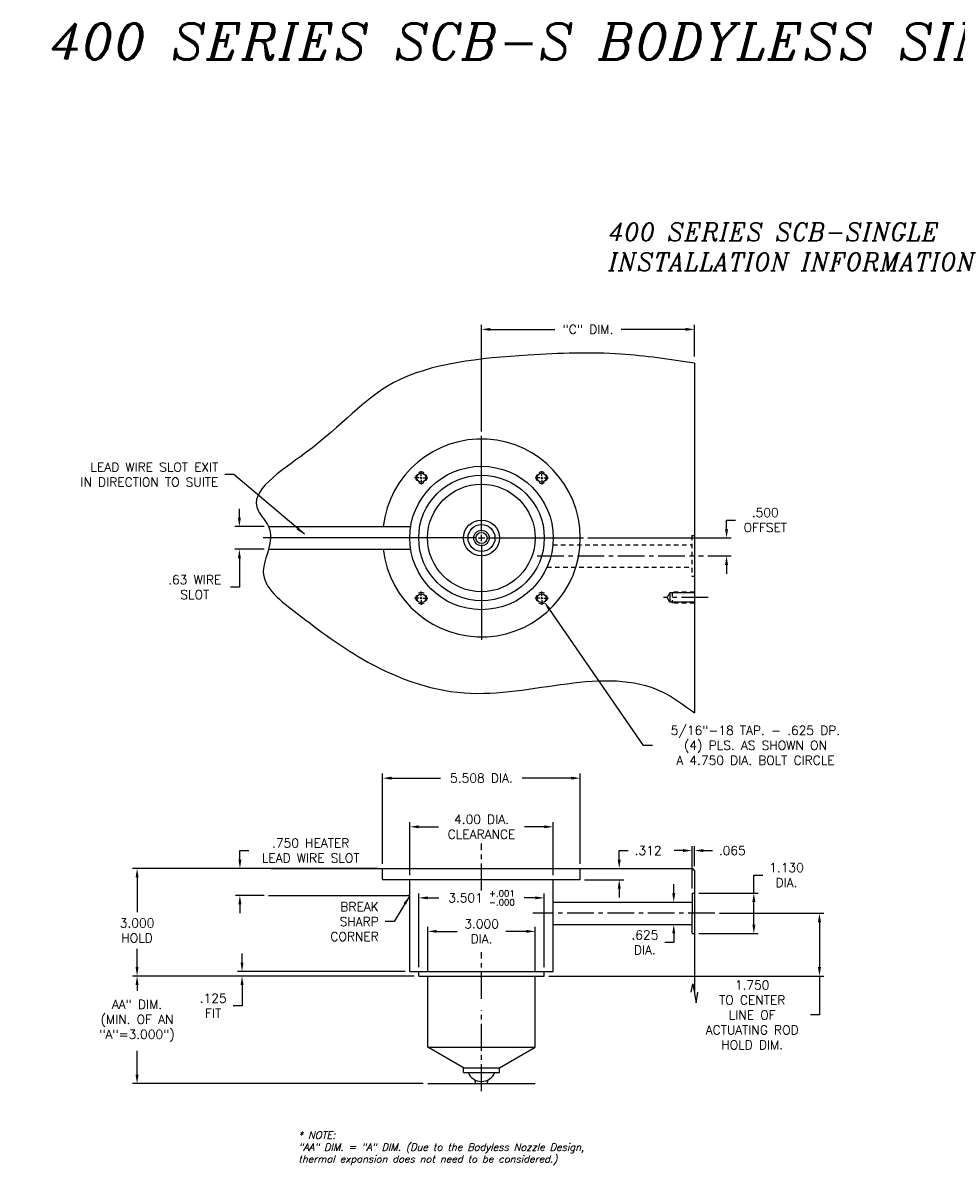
# Model space of a CAD drawing. Extents: x -29 to 83, y 156 to 191.
# Tile 4 of 6: x 1 to 27, y 159 to 191. Entities that reach past the tile are written whole.
import ezdxf

# ---------------------------------------------------------------- set-up
doc = ezdxf.new("R2010")
doc.units = 0
doc.header["$MEASUREMENT"] = 0
doc.linetypes.add('CENTER2', pattern=[1.125, 0.75, -0.125, 0.125, -0.125])
doc.linetypes.add('HIDDEN2', pattern=[0.1875, 0.125, -0.0625])
doc.layers.get('DEFPOINTS').update_dxf_attribs({"linetype": 'CONTINUOUS'})
for name, color, linetype in [('DIMENSIONS', 4, 'CONTINUOUS'), ('NP_SHAPE_SOLID', 6, 'CONTINUOUS'), ('SCV200_BORE_CENTER', 22, 'CENTER2'), ('SCV200_BORE_HIDDEN', 10, 'HIDDEN2'), ('SCV200_BORE_SOLID', 1, 'CONTINUOUS'), ('SCV200_BORE_TAPS_SOLID', 1, 'CONTINUOUS'), ('SCV400_BORE_SOLID', 1, 'CONTINUOUS'), ('TAP', 1, 'CONTINUOUS'), ('TAP_HIDDEN', 1, 'HIDDEN2')]:
    doc.layers.add(name, color=color, linetype=linetype)
doc.styles.add('ITALIC', font='italic.shx')
doc.styles.add('ROMANS', font='romans.shx')
doc.dimstyles.new('CATALOG', dxfattribs={"dimscale": 2, "dimtxt": 0.125, "dimasz": 0.125, "dimexe": 0.0625, "dimexo": 0.0625, "dimgap": 0.09, "dimtad": 0, "dimtih": 1, "dimtoh": 1, "dimdec": 3, "dimzin": 4, "dimdsep": 46, "dimtxsty": 'ROMANS', "dimcen": 0, "dimclrd": 256, "dimclre": 256, "dimclrt": 256, "dimadec": 0, "dimazin": 0, "dimtfac": 0.7, "dimtdec": 3, "dimtofl": 0, "dimtmove": 0, "dimatfit": 3, "dimfxl": 1, "dimtolj": 1, "dimtzin": 4, "dimlwd": -1, "dimlwe": -1, "dimarcsym": 0})

# ---------------------------------------------------------------- blocks, each defined once
blk = doc.blocks.new('*D30')
at = {"layer": 'DEFPOINTS', "color": 0}
for p in [(8.031, 177.016), (7.219, 176.386), (8.031, 176.386)]:
    blk.add_point(p, dxfattribs=at)
at = {"layer": 'DIMENSIONS'}
for p, q in [((7.219, 177.266), (7.219, 177.516)), ((7.906, 177.016), (7.094, 177.016)), ((7.906, 176.386), (7.094, 176.386)), ((7.219, 176.136), (7.219, 175.327)), ((7.219, 175.327), (6.969, 175.327))]:
    blk.add_line(p, q, dxfattribs=at)
for points in [[(7.177, 177.266), (7.26, 177.266), (7.219, 177.016)], [(7.177, 176.136), (7.26, 176.136), (7.219, 176.386)]]:
    blk.add_solid(points, dxfattribs=at)
at = {"layer": 'DIMENSIONS', "insert": (5.973, 175.327), "char_height": 0.25, "attachment_point": 5, "style": 'ROMANS'}
blk.add_mtext('\\A1;.63 WIRE\\PSLOT', dxfattribs=at)
blk = doc.blocks.new('*D31')
at = {"layer": 'DEFPOINTS', "color": 0}
for p in [(20.479, 166.234), (15.719, 164.484), (23.392, 164.484)]:
    blk.add_point(p, dxfattribs=at)
at = {"layer": 'DIMENSIONS'}
for p, q in [((20.604, 166.234), (23.517, 166.234)), ((23.392, 165.984), (23.392, 164.734)), ((15.844, 164.484), (23.517, 164.484)), ((23.392, 164.484), (23.392, 163.399)), ((23.392, 163.399), (23.142, 163.399))]:
    blk.add_line(p, q, dxfattribs=at)
for points in [[(23.35, 165.984), (23.434, 165.984), (23.392, 166.234)], [(23.35, 164.734), (23.434, 164.734), (23.392, 164.484)]]:
    blk.add_solid(points, dxfattribs=at)
at = {"layer": 'DIMENSIONS', "insert": (21.516, 163.399), "char_height": 0.25, "attachment_point": 5, "style": 'ROMANS'}
blk.add_mtext('\\A1;1.750 \\PTO CENTER\\PLINE OF\\PACTUATING ROD\\PHOLD DIM.', dxfattribs=at)
blk = doc.blocks.new('*D32')
at = {"layer": 'DEFPOINTS', "color": 0}
for p in [(4.365, 164.484), (12.218, 164.484), (12.468, 161.484)]:
    blk.add_point(p, dxfattribs=at)
at = {"layer": 'DIMENSIONS'}
for p, q in [((12.093, 164.484), (4.24, 164.484)), ((4.365, 164.234), (4.365, 164.069)), ((4.365, 161.734), (4.365, 162.399)), ((12.343, 161.484), (4.24, 161.484))]:
    blk.add_line(p, q, dxfattribs=at)
for points in [[(4.324, 164.234), (4.407, 164.234), (4.365, 164.484)], [(4.324, 161.734), (4.407, 161.734), (4.365, 161.484)]]:
    blk.add_solid(points, dxfattribs=at)
at = {"layer": 'DIMENSIONS', "insert": (4.365, 163.234), "char_height": 0.25, "attachment_point": 5, "style": 'ROMANS'}
blk.add_mtext('\\A1;AA" DIM.\\P(MIN. OF AN\\P"A"=3.000")', dxfattribs=at)
blk = doc.blocks.new('*D33')
at = {"layer": 'DEFPOINTS', "color": 0}
for p in [(7.292, 164.609), (11.969, 164.609), (12.218, 164.484)]:
    blk.add_point(p, dxfattribs=at)
at = {"layer": 'DIMENSIONS'}
for p, q in [((7.292, 164.859), (7.292, 165.109)), ((11.844, 164.609), (7.167, 164.609)), ((12.093, 164.484), (7.167, 164.484)), ((7.292, 164.234), (7.292, 163.657)), ((7.292, 163.657), (7.042, 163.657))]:
    blk.add_line(p, q, dxfattribs=at)
for points in [[(7.251, 164.859), (7.334, 164.859), (7.292, 164.609)], [(7.251, 164.234), (7.334, 164.234), (7.292, 164.484)]]:
    blk.add_solid(points, dxfattribs=at)
at = {"layer": 'DIMENSIONS', "insert": (6.487, 163.657), "char_height": 0.25, "attachment_point": 5, "style": 'ROMANS'}
blk.add_mtext('\\A1;.125 \\PFIT', dxfattribs=at)
blk = doc.blocks.new('*D34')
at = {"layer": 'DEFPOINTS', "color": 0}
for p in [(11.203, 167.484), (4.365, 164.484), (12.218, 164.484)]:
    blk.add_point(p, dxfattribs=at)
at = {"layer": 'DIMENSIONS'}
for p, q in [((11.078, 167.484), (4.24, 167.484)), ((4.365, 167.234), (4.365, 166.268)), ((4.365, 164.734), (4.365, 165.242)), ((12.093, 164.484), (4.24, 164.484))]:
    blk.add_line(p, q, dxfattribs=at)
for points in [[(4.324, 167.234), (4.407, 167.234), (4.365, 167.484)], [(4.324, 164.734), (4.407, 164.734), (4.365, 164.484)]]:
    blk.add_solid(points, dxfattribs=at)
at = {"layer": 'DIMENSIONS', "insert": (4.365, 165.755), "char_height": 0.25, "attachment_point": 5, "style": 'ROMANS'}
blk.add_mtext('\\A1;3.000 \\PHOLD', dxfattribs=at)
blk = doc.blocks.new('*D35')
at = {"layer": 'DEFPOINTS', "color": 0}
for p in [(8.094, 167.484), (7.233, 166.734), (8.031, 166.734)]:
    blk.add_point(p, dxfattribs=at)
at = {"layer": 'DIMENSIONS'}
for p, q in [((7.233, 167.734), (7.233, 167.984)), ((7.233, 167.984), (7.483, 167.984)), ((7.969, 167.484), (7.108, 167.484)), ((7.906, 166.734), (7.108, 166.734)), ((7.233, 166.484), (7.233, 166.234))]:
    blk.add_line(p, q, dxfattribs=at)
for points in [[(7.191, 167.734), (7.275, 167.734), (7.233, 167.484)], [(7.191, 166.484), (7.275, 166.484), (7.233, 166.734)]]:
    blk.add_solid(points, dxfattribs=at)
at = {"layer": 'DIMENSIONS', "insert": (9.205, 167.984), "char_height": 0.25, "attachment_point": 5, "style": 'ROMANS'}
blk.add_mtext('\\A1;.750 HEATER\\PLEAD WIRE SLOT', dxfattribs=at)
blk = doc.blocks.new('*D36')
at = {"layer": 'DEFPOINTS', "color": 0}
for p in [(16.72, 170.003), (11.212, 167.484), (16.72, 167.484)]:
    blk.add_point(p, dxfattribs=at)
at = {"layer": 'DIMENSIONS'}
for p, q in [((11.212, 167.609), (11.212, 170.128)), ((16.72, 167.609), (16.72, 170.128)), ((11.462, 170.003), (12.828, 170.003)), ((16.47, 170.003), (15.104, 170.003))]:
    blk.add_line(p, q, dxfattribs=at)
for points in [[(11.462, 170.044), (11.462, 169.961), (11.212, 170.003)], [(16.47, 170.044), (16.47, 169.961), (16.72, 170.003)]]:
    blk.add_solid(points, dxfattribs=at)
at = {"layer": 'DIMENSIONS', "insert": (13.966, 170.003), "char_height": 0.25, "attachment_point": 5, "style": 'ROMANS'}
blk.add_mtext('\\A1;5.508 DIA.', dxfattribs=at)
blk = doc.blocks.new('*D37')
at = {"layer": 'DEFPOINTS', "color": 0}
for p in [(19.906, 167.983), (19.906, 167.422), (19.841, 166.799)]:
    blk.add_point(p, dxfattribs=at)
at = {"layer": 'DIMENSIONS'}
for p, q in [((19.591, 167.983), (19.341, 167.983)), ((19.841, 166.924), (19.841, 168.108)), ((19.906, 167.547), (19.906, 168.108)), ((20.156, 167.983), (20.406, 167.983))]:
    blk.add_line(p, q, dxfattribs=at)
for points in [[(19.591, 168.025), (19.591, 167.942), (19.841, 167.983)], [(20.156, 168.025), (20.156, 167.942), (19.906, 167.983)]]:
    blk.add_solid(points, dxfattribs=at)
at = {"layer": 'DIMENSIONS', "insert": (20.961, 167.983), "char_height": 0.25, "attachment_point": 5, "style": 'ROMANS'}
blk.add_mtext('\\A1;.065 ', dxfattribs=at)
blk = doc.blocks.new('*D38')
at = {"layer": 'DEFPOINTS', "color": 0}
for p in [(16.723, 167.484), (17.809, 167.484), (16.72, 167.172)]:
    blk.add_point(p, dxfattribs=at)
at = {"layer": 'DIMENSIONS'}
for p, q in [((17.809, 167.734), (17.809, 167.984)), ((17.809, 167.984), (18.059, 167.984)), ((16.848, 167.484), (17.934, 167.484)), ((16.845, 167.172), (17.934, 167.172)), ((17.809, 166.922), (17.809, 166.672))]:
    blk.add_line(p, q, dxfattribs=at)
for points in [[(17.767, 167.734), (17.851, 167.734), (17.809, 167.484)], [(17.767, 166.922), (17.851, 166.922), (17.809, 167.172)]]:
    blk.add_solid(points, dxfattribs=at)
at = {"layer": 'DIMENSIONS', "insert": (18.614, 167.984), "char_height": 0.25, "attachment_point": 5, "style": 'ROMANS'}
blk.add_mtext('\\A1;.312 ', dxfattribs=at)
blk = doc.blocks.new('*D39')
at = {"layer": 'DEFPOINTS', "color": 0}
for p in [(18.545, 166.547), (19.329, 166.547), (18.545, 165.922)]:
    blk.add_point(p, dxfattribs=at)
at = {"layer": 'DIMENSIONS'}
for p, q in [((19.329, 166.797), (19.329, 167.047)), ((18.67, 166.547), (19.454, 166.547)), ((18.67, 165.922), (19.454, 165.922)), ((19.329, 165.672), (19.329, 165.422)), ((19.329, 165.422), (19.079, 165.422))]:
    blk.add_line(p, q, dxfattribs=at)
for points in [[(19.288, 166.797), (19.371, 166.797), (19.329, 166.547)], [(19.288, 165.672), (19.371, 165.672), (19.329, 165.922)]]:
    blk.add_solid(points, dxfattribs=at)
at = {"layer": 'DIMENSIONS', "insert": (18.524, 165.422), "char_height": 0.25, "attachment_point": 5, "style": 'ROMANS'}
blk.add_mtext('\\A1;.625 \\PDIA.', dxfattribs=at)
blk = doc.blocks.new('*D40')
at = {"layer": 'DEFPOINTS', "color": 0}
for p in [(15.969, 168.646), (11.969, 167.172), (15.969, 167.172)]:
    blk.add_point(p, dxfattribs=at)
at = {"layer": 'DIMENSIONS'}
for p, q in [((11.969, 167.297), (11.969, 168.771)), ((12.219, 168.646), (12.771, 168.646)), ((15.719, 168.646), (15.167, 168.646)), ((15.969, 167.297), (15.969, 168.771))]:
    blk.add_line(p, q, dxfattribs=at)
for points in [[(12.219, 168.688), (12.219, 168.605), (11.969, 168.646)], [(15.719, 168.688), (15.719, 168.605), (15.969, 168.646)]]:
    blk.add_solid(points, dxfattribs=at)
at = {"layer": 'DIMENSIONS', "insert": (13.969, 168.646), "char_height": 0.25, "attachment_point": 5, "style": 'ROMANS'}
blk.add_mtext('\\A1;4.00 DIA.\\PCLEARANCE', dxfattribs=at)
blk = doc.blocks.new('*D41')
at = {"layer": 'DEFPOINTS', "color": 0}
for p in [(19.906, 166.799), (19.906, 165.669), (21.562, 165.669)]:
    blk.add_point(p, dxfattribs=at)
at = {"layer": 'DIMENSIONS'}
for p, q in [((21.562, 166.799), (21.562, 167.299)), ((21.562, 167.299), (21.812, 167.299)), ((20.031, 166.799), (21.687, 166.799)), ((21.562, 165.919), (21.562, 166.549)), ((20.031, 165.669), (21.687, 165.669))]:
    blk.add_line(p, q, dxfattribs=at)
for points in [[(21.521, 166.549), (21.604, 166.549), (21.562, 166.799)], [(21.521, 165.919), (21.604, 165.919), (21.562, 165.669)]]:
    blk.add_solid(points, dxfattribs=at)
at = {"layer": 'DIMENSIONS', "insert": (22.474, 167.299), "char_height": 0.25, "attachment_point": 5, "style": 'ROMANS'}
blk.add_mtext('\\A1;1.130 \\PDIA.', dxfattribs=at)
blk = doc.blocks.new('*D42')
at = {"layer": 'DEFPOINTS', "color": 0}
for p in [(15.648, 175.021), (15.719, 174.919)]:
    blk.add_point(p, dxfattribs=at)
at = {"layer": 'DIMENSIONS'}
for p, q in [((18.488, 170.918), (15.862, 174.713)), ((18.738, 170.918), (18.488, 170.918))]:
    blk.add_line(p, q, dxfattribs=at)
blk.add_solid([(15.896, 174.737), (15.827, 174.689), (15.719, 174.919)], dxfattribs=at)
at = {"layer": 'DIMENSIONS', "insert": (21.608, 170.918), "char_height": 0.25, "attachment_point": 5, "style": 'ROMANS'}
blk.add_mtext('\\A1;5/16"-18 TAP. - .625 DP.\\P(4) PLS. AS SHOWN ON\\PA 4.750 DIA. BOLT CIRCLE', dxfattribs=at)
blk = doc.blocks.new('*D16')
at = {"layer": 'DEFPOINTS', "color": 0}
for p in [(19.906, 182.518), (19.906, 181.638), (13.969, 179.545)]:
    blk.add_point(p, dxfattribs=at)
at = {"layer": 'DIMENSIONS'}
for p, q in [((13.969, 179.67), (13.969, 182.643)), ((19.906, 181.763), (19.906, 182.643)), ((14.219, 182.518), (16.014, 182.518)), ((19.656, 182.518), (17.862, 182.518))]:
    blk.add_line(p, q, dxfattribs=at)
for points in [[(14.219, 182.559), (14.219, 182.476), (13.969, 182.518)], [(19.656, 182.559), (19.656, 182.476), (19.906, 182.518)]]:
    blk.add_solid(points, dxfattribs=at)
at = {"layer": 'DIMENSIONS', "insert": (16.938, 182.518), "char_height": 0.25, "attachment_point": 5, "style": 'ROMANS'}
blk.add_mtext('\\A1;"C" DIM.', dxfattribs=at)
blk = doc.blocks.new('*D17')
at = {"layer": 'DEFPOINTS', "color": 0}
for p in [(16.813, 176.701), (20.801, 176.701), (20.156, 176.201)]:
    blk.add_point(p, dxfattribs=at)
at = {"layer": 'DIMENSIONS'}
for p, q in [((20.801, 176.951), (20.801, 177.201)), ((20.801, 177.201), (21.051, 177.201)), ((16.938, 176.701), (20.926, 176.701)), ((20.281, 176.201), (20.926, 176.201)), ((20.801, 175.951), (20.801, 175.701))]:
    blk.add_line(p, q, dxfattribs=at)
for points in [[(20.759, 176.951), (20.843, 176.951), (20.801, 176.701)], [(20.759, 175.951), (20.843, 175.951), (20.801, 176.201)]]:
    blk.add_solid(points, dxfattribs=at)
at = {"layer": 'DIMENSIONS', "insert": (21.88, 177.201), "char_height": 0.25, "attachment_point": 5, "style": 'ROMANS'}
blk.add_mtext('\\A1;.500 \\POFFSET', dxfattribs=at)
blk = doc.blocks.new('*D51')
at = {"layer": 'DEFPOINTS', "color": 0}
for p in [(15.469, 165.73), (12.469, 164.484), (15.469, 164.484)]:
    blk.add_point(p, dxfattribs=at)
at = {"layer": 'DIMENSIONS'}
for p, q in [((12.469, 164.609), (12.469, 165.855)), ((12.719, 165.73), (13.291, 165.73)), ((15.219, 165.73), (14.651, 165.73)), ((15.469, 164.609), (15.469, 165.855))]:
    blk.add_line(p, q, dxfattribs=at)
for points in [[(12.719, 165.772), (12.719, 165.689), (12.469, 165.73)], [(15.219, 165.772), (15.219, 165.689), (15.469, 165.73)]]:
    blk.add_solid(points, dxfattribs=at)
at = {"layer": 'DIMENSIONS', "insert": (13.971, 165.73), "char_height": 0.25, "attachment_point": 5, "style": 'ROMANS'}
blk.add_mtext('\\A1;3.000 \\PDIA.', dxfattribs=at)
blk = doc.blocks.new('*D52')
at = {"layer": 'DEFPOINTS', "color": 0}
for p in [(15.719, 166.664), (12.218, 164.609), (15.719, 164.609)]:
    blk.add_point(p, dxfattribs=at)
at = {"layer": 'DIMENSIONS'}
for p, q in [((12.218, 164.734), (12.218, 166.789)), ((12.468, 166.664), (12.775, 166.664)), ((15.469, 166.664), (15.163, 166.664)), ((15.719, 164.734), (15.719, 166.789))]:
    blk.add_line(p, q, dxfattribs=at)
for points in [[(12.468, 166.706), (12.468, 166.623), (12.218, 166.664)], [(15.469, 166.706), (15.469, 166.623), (15.719, 166.664)]]:
    blk.add_solid(points, dxfattribs=at)
at = {"layer": 'DIMENSIONS', "insert": (13.969, 166.664), "char_height": 0.25, "attachment_point": 5, "style": 'ROMANS'}
blk.add_mtext('\\A1;\\A1;3.501 {\\H0.7x;\\S+.001^ -.000;}', dxfattribs=at)

msp = doc.modelspace()

# ---------------------------------------------------------------- linework, layer by layer
at = {"layer": 'DIMENSIONS'}
for p, q in [((13.96894, 176.88075), (13.96894, 179.54475)), ((13.78894, 176.70075), (7.88088, 176.70075)), ((13.87894, 176.70075), (14.05894, 176.70075)), ((13.96894, 176.61075), (13.96894, 176.79075)), ((13.96894, 176.52075), (13.96894, 173.85675)), ((14.14894, 176.70075), (16.81294, 176.70075))]:
    msp.add_line(p, q, dxfattribs=at)
at = {"layer": 'NP_SHAPE_SOLID'}
for p, q in [((19.90644, 181.57575), (19.90644, 171.82575)), ((8.09394, 167.48412), (19.84894, 167.48412)), ((19.84894, 167.48412), (19.90644, 167.42162)), ((19.90644, 167.42162), (19.90644, 164.00529)), ((8.03144, 166.73412), (11.90644, 166.73412)), ((19.81908, 164.03735), (19.85993, 164.26907)), ((19.85993, 164.26907), (19.95296, 163.7415)), ((19.95296, 163.7415), (20.00513, 164.03735))]:
    msp.add_line(p, q, dxfattribs=at)
msp.add_open_spline([(19.90644, 181.57575), (19.22119, 181.67819), (17.6783, 181.90885), (14.90328, 181.80832), (11.37096, 181.46394), (9.72809, 179.36388), (7.2302, 177.87634), (8.13694, 177.01112), (8.06233, 176.37619), (7.67244, 175.46686), (9.11728, 174.37831), (10.7581, 173.12845), (14.26921, 171.73769), (17.80044, 173.36921), (19.6113, 172.04206), (19.90644, 171.82575)], degree=3, knots=[0, 0, 0, 0, 2.06649582, 4.65280042, 8.49606785, 11.62292473, 13.7043153, 14.23759481, 14.86759481, 15.50189706, 17.01346422, 19.22096088, 22.21934736, 27.73653185, 28.81084772, 28.81084772, 28.81084772, 28.81084772], dxfattribs=at)
at = {"layer": 'SCV200_BORE_CENTER'}
for p, q in [((15.51738, 176.20075), (20.15644, 176.20075)), ((13.96894, 166.87121), (13.96894, 168.17943)), ((20.47884, 166.23412), (15.40244, 166.23412)), ((13.96894, 163.84591), (13.96894, 165.15413)), ((13.96894, 161.2768), (13.96894, 163.52925))]:
    msp.add_line(p, q, dxfattribs=at)
at = {"layer": 'SCV200_BORE_HIDDEN'}
for p, q in [((15.96014, 176.51325), (19.83644, 176.51325)), ((19.83644, 176.76575), (19.83644, 175.63575)), ((19.83644, 176.76575), (19.90644, 176.76575)), ((15.79647, 175.88825), (19.83644, 175.88825)), ((19.83644, 175.63575), (19.90644, 175.63575))]:
    msp.add_line(p, q, dxfattribs=at)
at = {"layer": 'SCV200_BORE_SOLID'}
for p, q in [((8.03144, 177.01575), (12.00441, 177.01575)), ((8.03144, 176.38575), (12.00441, 176.38575)), ((11.21207, 167.17212), (11.21207, 167.48412)), ((16.72007, 167.17212), (16.72007, 167.48412)), ((11.21207, 167.17212), (16.72007, 167.17212)), ((11.96894, 164.60912), (11.96894, 167.17212)), ((15.96894, 164.60912), (15.96894, 167.17212)), ((19.84144, 166.79912), (19.84144, 166.23412)), ((19.84144, 166.79912), (19.90644, 166.79912)), ((15.96894, 166.54662), (19.84144, 166.54662)), ((19.84144, 165.66912), (19.84144, 166.23412)), ((15.96894, 165.92162), (19.84144, 165.92162)), ((19.84144, 165.66912), (19.90644, 165.66912)), ((11.96894, 164.60912), (15.96894, 164.60912)), ((12.21844, 164.48412), (12.21844, 164.60912)), ((12.21844, 164.48412), (15.71944, 164.48412)), ((15.71944, 164.48412), (15.71944, 164.60912)), ((12.46844, 161.48412), (15.46944, 161.48412))]:
    msp.add_line(p, q, dxfattribs=at)
for centre, radius in [((13.96894, 176.70075), 2), ((13.96894, 176.70075), 1.7505), ((13.96503, 176.70075), 1.5), ((13.96894, 176.70075), 0.50025), ((13.96894, 176.70075), 0.375), ((13.96894, 176.70075), 0.215), ((13.96894, 176.70075), 0.156)]:
    msp.add_circle(centre, radius, dxfattribs=at)
for centre, radius, start, end in [((13.96503, 176.70075), 2.75791, 186.558453, 173.441547), ((11.90644, 166.67162), 0.0625, 0, 90)]:
    msp.add_arc(centre, radius, start, end, dxfattribs=at)
at = {"layer": 'SCV200_BORE_TAPS_SOLID'}
for p, q in [((12.28957, 178.43638), (12.28957, 178.56451)), ((12.28957, 178.35201), (12.28957, 178.40826)), ((15.64832, 178.43638), (15.64832, 178.56451)), ((15.64832, 178.35201), (15.64832, 178.40826)), ((12.23332, 178.38013), (12.10519, 178.38013)), ((12.26144, 178.38013), (12.31769, 178.38013)), ((12.28957, 178.32388), (12.28957, 178.19576)), ((12.34582, 178.38013), (12.47394, 178.38013)), ((15.59207, 178.38013), (15.46395, 178.38013)), ((15.6202, 178.38013), (15.67645, 178.38013)), ((15.64832, 178.32388), (15.64832, 178.19576)), ((15.70457, 178.38013), (15.8327, 178.38013)), ((12.28957, 175.07762), (12.28957, 175.20575)), ((15.64832, 175.07762), (15.64832, 175.20575)), ((12.23332, 175.02137), (12.10519, 175.02137)), ((12.26144, 175.02137), (12.31769, 175.02137)), ((12.28957, 174.99325), (12.28957, 175.0495)), ((12.28957, 174.96512), (12.28957, 174.837)), ((12.34582, 175.02137), (12.47394, 175.02137)), ((15.59207, 175.02137), (15.46395, 175.02137)), ((15.6202, 175.02137), (15.67645, 175.02137)), ((15.64832, 174.99325), (15.64832, 175.0495)), ((15.64832, 174.96512), (15.64832, 174.837)), ((15.70457, 175.02137), (15.8327, 175.02137))]:
    msp.add_line(p, q, dxfattribs=at)
for centre in [(12.28957, 178.38013), (15.64832, 178.38013), (12.28957, 175.02137), (15.64832, 175.02137)]:
    msp.add_circle(centre, 0.125, dxfattribs=at)
for centre, start, end in [((12.28957, 178.38013), 149.999997, 209.999999), ((12.28957, 178.38013), 60.000002, 120.000003), ((12.28957, 178.38013), 329.999934, 29.999922), ((15.64832, 178.38013), 149.999997, 209.999999), ((15.64832, 178.38013), 60.000002, 120.000003), ((15.64832, 178.38013), 329.999934, 29.999922), ((12.28957, 178.38013), 240.000007, 299.999995), ((15.64832, 178.38013), 240.000007, 299.999995), ((12.28957, 175.02137), 149.999997, 209.999999), ((12.28957, 175.02137), 60.000002, 120.000003), ((12.28957, 175.02137), 240.000007, 299.999995), ((12.28957, 175.02137), 329.999934, 29.999922), ((15.64832, 175.02137), 149.999997, 209.999999), ((15.64832, 175.02137), 60.000002, 120.000003), ((15.64832, 175.02137), 240.000007, 299.999995), ((15.64832, 175.02137), 329.999934, 29.999922)]:
    msp.add_arc(centre, 0.15625, start, end, dxfattribs=at)
at = {"layer": 'SCV400_BORE_SOLID'}
for p, q in [((12.46894, 162.49833), (12.46894, 164.48412)), ((15.46894, 162.49833), (15.46894, 164.48412)), ((13.46869, 161.92112), (12.46894, 162.49833)), ((12.46894, 162.49833), (15.46894, 162.49833)), ((14.46919, 161.92112), (15.46894, 162.49833)), ((13.46869, 161.92112), (14.46919, 161.92112)), ((13.46869, 161.79612), (13.46869, 161.92112)), ((14.46919, 161.79612), (14.46919, 161.92112)), ((13.46869, 161.79612), (14.46919, 161.79612)), ((13.81294, 161.48412), (13.78448, 161.59037)), ((14.12494, 161.48412), (14.15341, 161.59037))]:
    msp.add_line(p, q, dxfattribs=at)
msp.add_arc((13.96894, 161.95232), 0.40625, 202.612226, 337.387774, dxfattribs=at)
at = {"layer": 'TAP', "linetype": 'CENTER2'}
msp.add_line((20.29093, 175.03675), (19.04748, 175.03675), dxfattribs=at)
at = {"layer": 'TAP'}
for p, q in [((19.21894, 175.16725), (19.1436, 175.03675)), ((19.21894, 174.90625), (19.1436, 175.03675)), ((19.90644, 175.16725), (19.21894, 175.16725)), ((19.21894, 175.16725), (19.21894, 174.90625)), ((19.90644, 174.90625), (19.21894, 174.90625))]:
    msp.add_line(p, q, dxfattribs=at)
at = {"layer": 'TAP_HIDDEN'}
for p, q in [((19.90644, 175.193), (19.28144, 175.193)), ((19.28144, 175.193), (19.28144, 174.8805)), ((19.90644, 174.8805), (19.28144, 174.8805))]:
    msp.add_line(p, q, dxfattribs=at)

# ---------------------------------------------------------------- texts
at = {"layer": 'DIMENSIONS', "style": 'ITALIC'}
for s, insert, char_height, width, attachment_point in [('400 SERIES SCB-S BODYLESS SINGLE INFORMATION', (21.8196, 191.04752), 1, 48.2857, 2), ('400 SERIES SCB-SINGLE\\PINSTALLATION INFORMATION', (17.51269, 185.48543), 0.5, 35.1429, 1), ('* NOTE:\\P"AA" DIM. = "A" DIM. (Due to the Bodyless Nozzle Design,\\Pthermal expansion does not need to be considered.)', (8.85847, 159.68082), 0.2, 13.3962, 4)]:
    msp.add_mtext(s, dxfattribs=dict(at, insert=insert, char_height=char_height, width=width, attachment_point=attachment_point))
at = {"layer": 'DIMENSIONS', "char_height": 0.25, "attachment_point": 6, "style": 'ROMANS'}
for s, insert in [('LEAD WIRE SLOT EXIT\\PIN DIRECTION TO SUITE', (6.63181, 178.46704)), ('BREAK\\PSHARP\\PCORNER', (11.10586, 166.00279))]:
    msp.add_mtext(s, dxfattribs=dict(at, insert=insert))

# ---------------------------------------------------------------- dimensions: what is measured, and where the dimension line sits
at = {"layer": 'DIMENSIONS'}
for base, p1, p2, text, picture, middle in [((19.90644, 182.5176), (13.96894, 179.54475), (19.90644, 181.63825), '"C" DIM.', '*D16', (16.93769, 182.5176)), ((16.72007, 170.00272), (11.21207, 167.48412), (16.72007, 167.48412), '<>DIA.', '*D36', (13.96607, 170.00272)), ((15.71944, 166.66426), (12.21844, 164.60912), (15.71944, 164.60912), '\\A1;<>{\\H0.7x;\\S+.001^ -.000;}', '*D52', (13.96894, 166.66426))]:
    dim = msp.add_linear_dim(base=base, p1=p1, p2=p2, text=text, dimstyle='CATALOG', override={"dimpost": ' '}, dxfattribs=at)
    dim.commit()
    dim.dimension.update_dxf_attribs({"geometry": picture, "text_midpoint": middle})
for base, p1, p2, text, override, picture, middle in [((7.21864, 176.38575), (8.03144, 177.01575), (8.03144, 176.38575), '<>WIRE\\PSLOT', {"dimdec": 2, "dimpost": ' '}, '*D30', (5.97316, 175.32706)), ((7.23297, 166.73412), (8.09394, 167.48412), (8.03144, 166.73412), '<>HEATER\\PLEAD WIRE SLOT', {"dimpost": ' '}, '*D35', (9.20463, 167.98412)), ((21.56234, 165.66912), (19.90644, 166.79912), (19.90644, 165.66912), '<>\\PDIA.', {"dimpost": ' '}, '*D41', (22.47448, 167.29912)), ((4.3652, 164.48412), (11.20344, 167.48412), (12.21844, 164.48412), '<>\\PHOLD', {"dimpost": ' '}, '*D34', (4.3652, 165.75486)), ((19.3292, 166.54662), (18.54541, 165.92162), (18.54541, 166.54662), '<>\\PDIA.', {"dimpost": ' '}, '*D39', (18.5242, 165.42162)), ((23.39212, 164.48412), (20.47884, 166.23412), (15.71944, 164.48412), '<>\\PTO CENTER\\PLINE OF\\PACTUATING ROD\\PHOLD DIM.', {"dimpost": ' '}, '*D31', (21.51569, 163.39906)), ((7.29219, 164.60912), (12.21844, 164.48412), (11.96894, 164.60912), '<>\\PFIT', {"dimpost": ' '}, '*D33', (6.48719, 163.65696)), ((4.3652, 164.48412), (12.46844, 161.48412), (12.21844, 164.48412), 'AA" DIM.\\P(MIN. OF AN\\P"A"=3.000")', {"dimpost": ' '}, '*D32', (4.3652, 163.23412))]:
    dim = msp.add_linear_dim(base=base, p1=p1, p2=p2, angle=90, text=text, dimstyle='CATALOG', override=override, dxfattribs=at)
    dim.commit()
    dim.dimension.update_dxf_attribs({"geometry": picture, "text_midpoint": middle, "dimtype": 160})
dim = msp.add_linear_dim(base=(20.801, 176.70075), p1=(20.15644, 176.20075), p2=(16.81294, 176.70075), angle=90, text='<>\\POFFSET', dimstyle='CATALOG', override={"dimpost": ' '}, dxfattribs=at)
dim.commit()
dim.dimension.update_dxf_attribs({"geometry": '*D17', "text_midpoint": (21.87981, 177.20075)})
dim = msp.add_radius_dim(center=(15.64832, 175.02137), mpoint=(15.71946, 174.91859), text='5/16"-18 TAP. - .625 DP.\\P(4) PLS. AS SHOWN ON\\PA 4.750 DIA. BOLT CIRCLE', dimstyle='CATALOG', override={"dimpost": ' '}, dxfattribs=at)
dim.commit()
dim.dimension.update_dxf_attribs({"geometry": '*D42', "text_midpoint": (21.60846, 170.91825), "dimtype": 164})
for base, p1, p2, text, override, picture, middle in [((15.96894, 168.64628), (11.96894, 167.17212), (15.96894, 167.17212), '<>DIA.\\PCLEARANCE', {"dimdec": 2, "dimpost": ' '}, '*D40', (13.96894, 168.64628)), ((15.46894, 165.73039), (12.46894, 164.48412), (15.46894, 164.48412), '<>\\PDIA.', {"dimpost": ' '}, '*D51', (13.97123, 165.73039))]:
    dim = msp.add_linear_dim(base=base, p1=p1, p2=p2, text=text, dimstyle='CATALOG', override=override, dxfattribs=at)
    dim.commit()
    dim.dimension.update_dxf_attribs({"geometry": picture, "text_midpoint": middle, "dimtype": 160})
dim = msp.add_linear_dim(base=(17.80899, 167.48412), p1=(16.72007, 167.17212), p2=(16.72294, 167.48412), angle=90, dimstyle='CATALOG', override={"dimpost": ' '}, dxfattribs=at)
dim.commit()
dim.dimension.update_dxf_attribs({"geometry": '*D38', "text_midpoint": (18.61399, 167.98412), "dimtype": 160})
dim = msp.add_linear_dim(base=(19.90644, 167.98345), p1=(19.84144, 166.79912), p2=(19.90644, 167.42162), dimstyle='CATALOG', override={"dimpost": ' '}, dxfattribs=at)
dim.commit()
dim.dimension.update_dxf_attribs({"geometry": '*D37', "text_midpoint": (20.96144, 167.98345)})

# ---------------------------------------------------------------- leaders
at = {"layer": 'DIMENSIONS', "annotation_type": 0, "has_hookline": 1, "hookline_direction": 1}
for points, text_width in [([(9.03231, 176.80248), (7.06181, 178.46704), (6.81181, 178.46704)], 4.38095), ([(11.95736, 166.70787), (11.53586, 166.00279), (11.28586, 166.00279)], 1.42857)]:
    msp.add_leader(points, dimstyle='CATALOG', dxfattribs=dict(at, text_width=text_width))

doc.saveas('drawing.dxf')
